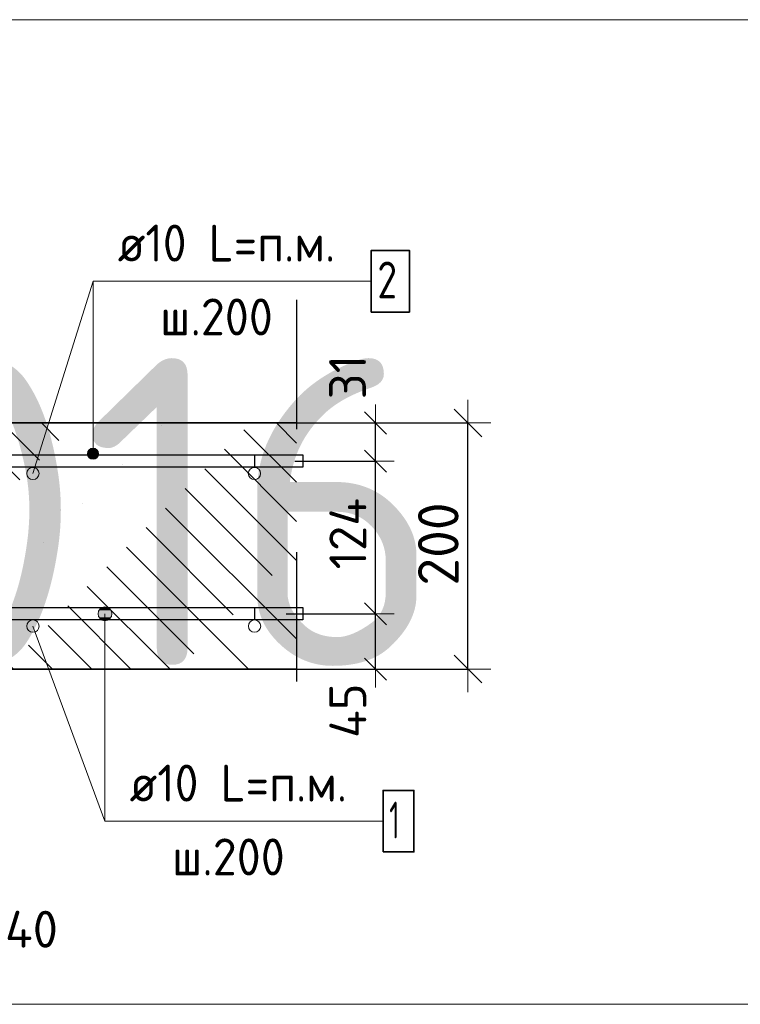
# Model space of a CAD drawing. Header units: metres. Extents: x -38 to 98, y -15 to 21.
# Tile 60 of 147: x 72.501 to 73.087, y 2.072 to 2.872. Entities that reach past the tile are written whole.
import ezdxf

# ---------------------------------------------------------------- set-up
doc = ezdxf.new("R2010")
doc.units = ezdxf.units.M
doc.header["$PDMODE"] = 65
doc.linetypes.add('______4', pattern=[0.135, 0.105, -0.03])
for name, color, linetype, lineweight in [('XR$3$Арм. стержнями верхней зоны', 180, 'Continuous', 35), ('XR$3$Арм. стержнями нижней зоны', 180, 'Continuous', 35), ('XR$3$Арм.стержн. Арматура края', 96, 'Continuous', 35), ('XR$3$Размерная линия (1)', 7, 'Continuous', 13), ('XR$3$Размерная линия_ общее', 7, 'Continuous', 13), ('XR$4$Текст_ примечание', 7, 'Continuous', 13)]:
    doc.layers.add(name, color=color, linetype=linetype, lineweight=lineweight)
doc.styles.add('ISOCPEUR', font='txt')
doc.dimstyles.new('DIMSTYLE_12', dxfattribs={"dimtxt": 0.03, "dimasz": 0.03, "dimexe": 0, "dimexo": 0, "dimgap": 0.015, "dimtad": 2, "dimdec": 0, "dimlfac": 1000, "dimrnd": 1, "dimzin": 12, "dimdsep": 46, "dimtxsty": 'ISOCPEUR', "dimblk1": 'ALL_ML_STRICH', "dimblk2": 'ALL_ML_STRICH', "dimsah": 1, "dimcen": 0, "dimclrd": 7, "dimclre": 256, "dimclrt": 7, "dimadec": 0, "dimazin": 0, "dimtfac": 1, "dimtdec": 0, "dimtix": 1, "dimtmove": 2, "dimatfit": 3, "dimfxl": 0, "dimtzin": 0, "dimlwd": 0, "dimlwe": -3, "dimarcsym": 0})
doc.dimstyles.new('DIMSTYLE_14', dxfattribs={"dimtxt": 0.03, "dimasz": 0.03, "dimexe": 0, "dimexo": 0, "dimgap": 0.015, "dimtad": 2, "dimdec": 0, "dimlfac": 1000, "dimrnd": 1, "dimzin": 12, "dimdsep": 46, "dimtxsty": 'ISOCPEUR', "dimblk1": 'ALL_ML_STRICH', "dimblk2": 'ALL_ML_STRICH', "dimsah": 1, "dimcen": 0, "dimclrd": 7, "dimclre": 256, "dimclrt": 7, "dimadec": 0, "dimazin": 0, "dimtfac": 1, "dimtdec": 0, "dimtix": 1, "dimtmove": 2, "dimatfit": 3, "dimfxl": 0, "dimtvp": 1.2, "dimtzin": 0, "dimlwd": 0, "dimlwe": -3, "dimarcsym": 0})
doc.dimstyles.new('DIMSTYLE_23', dxfattribs={"dimtxt": 0.03, "dimasz": 0.03, "dimexe": 0, "dimexo": 0, "dimgap": 0.015, "dimtad": 2, "dimdec": 0, "dimlfac": 1000, "dimrnd": 5, "dimzin": 12, "dimdsep": 46, "dimtxsty": 'ISOCPEUR', "dimblk1": 'ALL_ML_STRICH', "dimblk2": 'ALL_ML_STRICH', "dimsah": 1, "dimcen": 0, "dimclrd": 7, "dimclre": 256, "dimclrt": 7, "dimadec": 0, "dimazin": 0, "dimtfac": 1, "dimtdec": 0, "dimtix": 1, "dimtmove": 2, "dimatfit": 3, "dimfxl": 0, "dimtvp": 1.2, "dimtzin": 0, "dimlwd": 0, "dimlwe": -3, "dimarcsym": 0})
doc.dimstyles.new('DIMSTYLE_8', dxfattribs={"dimtxt": 0.033, "dimasz": 0.0375, "dimexe": 0, "dimexo": 0, "dimgap": 0.0165, "dimtad": 2, "dimdec": 0, "dimlfac": 1000, "dimrnd": 1, "dimzin": 12, "dimdsep": 46, "dimtxsty": 'ISOCPEUR', "dimblk1": 'ALL_ML_STRICH', "dimblk2": 'ALL_ML_STRICH', "dimsah": 1, "dimcen": 0, "dimclrd": 7, "dimclre": 256, "dimclrt": 7, "dimadec": 0, "dimazin": 0, "dimtfac": 1, "dimtdec": 0, "dimtix": 1, "dimtmove": 2, "dimatfit": 3, "dimfxl": 0, "dimtzin": 0, "dimlwd": 0, "dimlwe": -3, "dimarcsym": 0})

# ---------------------------------------------------------------- blocks, each defined once
blk = doc.blocks.new('ALL_ML_STRICH')
at = {"color": 0, "linetype": 'ByBlock', "lineweight": -2}
for p, q in [((0, -0.5), (0, 0.5)), ((-0.3, -0.3), (0.3, 0.3)), ((-1, 0), (0.5, 0))]:
    blk.add_line(p, q, dxfattribs=at)
blk = doc.blocks.new('*D97')
at = {"layer": 'DEFPOINTS', "color": 7, "linetype": 'Continuous', "lineweight": 13, "transparency": 33554687}
for p in [(72.69392, 2.54403), (72.69392, 2.34403), (72.86547, 2.34403)]:
    blk.add_point(p, dxfattribs=at)
at = {"layer": 'XR$3$Размерная линия_ общее', "color": 253, "linetype": 'Continuous', "lineweight": -2, "true_color": 0xa0a0a0, "transparency": 33554687}
for p, q in [((72.71392, 2.54403), (72.86547, 2.54403)), ((72.71392, 2.34403), (72.86547, 2.34403))]:
    blk.add_line(p, q, dxfattribs=at)
at = {"layer": 'XR$3$Размерная линия_ общее', "color": 7, "linetype": 'Continuous', "lineweight": -2, "transparency": 33554687}
blk.add_line((72.86547, 2.34403), (72.86547, 2.54403), dxfattribs=at)
at = {"layer": 'XR$3$Размерная линия_ общее', "color": 7, "linetype": 'Continuous', "lineweight": 13, "transparency": 33554687, "xscale": 0.0375, "yscale": 0.0375, "zscale": 0.0375}
for p, rotation in [((72.86547, 2.54403), 90), ((72.86547, 2.34403), 270)]:
    blk.add_blockref('ALL_ML_STRICH', p, dxfattribs=dict(at, rotation=rotation))
at = {"layer": 'XR$3$Размерная линия_ общее', "color": 7, "linetype": 'Continuous', "lineweight": 13, "transparency": 33554687, "insert": (72.84147, 2.44568), "char_height": 0.033, "width": 0.099, "attachment_point": 5, "rotation": 90, "style": 'ISOCPEUR'}
blk.add_mtext('\\A1;{200}', dxfattribs=at)
blk = doc.blocks.new('*D216')
at = {"layer": 'DEFPOINTS', "color": 7, "linetype": 'Continuous', "lineweight": 13, "transparency": 33554687}
for p in [(72.69781, 2.38903), (72.71066, 2.34403), (72.79047, 2.34403)]:
    blk.add_point(p, dxfattribs=at)
at = {"layer": 'XR$3$Размерная линия (1)', "color": 9, "linetype": 'Continuous', "lineweight": -2, "true_color": 0xc7c7c7, "transparency": 33554687}
for p, q in [((72.71781, 2.38903), (72.79047, 2.38903)), ((72.73066, 2.34403), (72.79047, 2.34403))]:
    blk.add_line(p, q, dxfattribs=at)
at = {"layer": 'XR$3$Размерная линия (1)', "color": 7, "linetype": 'Continuous', "lineweight": -2, "transparency": 33554687}
blk.add_line((72.79047, 2.34403), (72.79047, 2.38903), dxfattribs=at)
at = {"layer": 'XR$3$Размерная линия (1)', "color": 7, "linetype": 'Continuous', "lineweight": 13, "transparency": 33554687, "xscale": 0.03, "yscale": 0.03, "zscale": 0.03}
for p, rotation in [((72.79047, 2.38903), 90), ((72.79047, 2.34403), 270)]:
    blk.add_blockref('ALL_ML_STRICH', p, dxfattribs=dict(at, rotation=rotation))
at = {"layer": 'XR$3$Размерная линия (1)', "color": 7, "linetype": 'Continuous', "lineweight": 13, "transparency": 33554687, "insert": (72.76796, 2.31028), "char_height": 0.03, "width": 0.06, "attachment_point": 5, "rotation": 90, "style": 'ISOCPEUR'}
blk.add_mtext('\\A1;{45}', dxfattribs=at)
blk = doc.blocks.new('*D217')
at = {"layer": 'DEFPOINTS', "color": 7, "linetype": 'Continuous', "lineweight": 13, "transparency": 33554687}
for p in [(72.70483, 2.51303), (72.69781, 2.38903), (72.79047, 2.38903)]:
    blk.add_point(p, dxfattribs=at)
at = {"layer": 'XR$3$Размерная линия (1)', "color": 9, "linetype": 'Continuous', "lineweight": -2, "true_color": 0xc7c7c7, "transparency": 33554687}
for p, q in [((72.72483, 2.51303), (72.79047, 2.51303)), ((72.71781, 2.38903), (72.79047, 2.38903))]:
    blk.add_line(p, q, dxfattribs=at)
at = {"layer": 'XR$3$Размерная линия (1)', "color": 7, "linetype": 'Continuous', "lineweight": -2, "transparency": 33554687}
blk.add_line((72.79047, 2.38903), (72.79047, 2.51303), dxfattribs=at)
at = {"layer": 'XR$3$Размерная линия (1)', "color": 7, "linetype": 'Continuous', "lineweight": 13, "transparency": 33554687, "xscale": 0.03, "yscale": 0.03, "zscale": 0.03}
for p, rotation in [((72.79047, 2.51303), 90), ((72.79047, 2.38903), 270)]:
    blk.add_blockref('ALL_ML_STRICH', p, dxfattribs=dict(at, rotation=rotation))
at = {"layer": 'XR$3$Размерная линия (1)', "color": 7, "linetype": 'Continuous', "lineweight": 13, "transparency": 33554687, "insert": (72.76797, 2.45403), "char_height": 0.03, "width": 0.09, "attachment_point": 5, "rotation": 90, "style": 'ISOCPEUR'}
blk.add_mtext('\\A1;{124}', dxfattribs=at)
blk = doc.blocks.new('*D218')
at = {"layer": 'DEFPOINTS', "color": 7, "linetype": 'Continuous', "lineweight": 13, "transparency": 33554687}
for p in [(72.68696, 2.54403), (72.70483, 2.51303), (72.79047, 2.51303)]:
    blk.add_point(p, dxfattribs=at)
at = {"layer": 'XR$3$Размерная линия (1)', "color": 9, "linetype": 'Continuous', "lineweight": -2, "true_color": 0xc7c7c7, "transparency": 33554687}
for p, q in [((72.70696, 2.54403), (72.79047, 2.54403)), ((72.72483, 2.51303), (72.79047, 2.51303))]:
    blk.add_line(p, q, dxfattribs=at)
at = {"layer": 'XR$3$Размерная линия (1)', "color": 7, "linetype": 'Continuous', "lineweight": -2, "transparency": 33554687}
blk.add_line((72.79047, 2.51303), (72.79047, 2.54403), dxfattribs=at)
at = {"layer": 'XR$3$Размерная линия (1)', "color": 7, "linetype": 'Continuous', "lineweight": 13, "transparency": 33554687, "xscale": 0.03, "yscale": 0.03, "zscale": 0.03}
for p, rotation in [((72.79047, 2.54403), 90), ((72.79047, 2.51303), 270)]:
    blk.add_blockref('ALL_ML_STRICH', p, dxfattribs=dict(at, rotation=rotation))
at = {"layer": 'XR$3$Размерная линия (1)', "color": 7, "linetype": 'Continuous', "lineweight": 13, "transparency": 33554687, "insert": (72.76773, 2.58132), "char_height": 0.03, "width": 0.06, "attachment_point": 5, "rotation": 90, "style": 'ISOCPEUR'}
blk.add_mtext('\\A1;{31}', dxfattribs=at)
blk = doc.blocks.new('*D241')
at = {"layer": 'DEFPOINTS', "color": 7, "linetype": 'Continuous', "lineweight": 13, "transparency": 33554687}
for p in [(72.43211, 2.22403), (72.47211, 2.18403), (72.43211, 2.11005)]:
    blk.add_point(p, dxfattribs=at)
at = {"layer": 'XR$3$Размерная линия (1)', "color": 9, "linetype": 'Continuous', "lineweight": -2, "true_color": 0xc7c7c7, "transparency": 33554687}
for p, q in [((72.43211, 2.20403), (72.43211, 2.11005)), ((72.47211, 2.16403), (72.47211, 2.11005))]:
    blk.add_line(p, q, dxfattribs=at)
at = {"layer": 'XR$3$Размерная линия (1)', "color": 7, "linetype": 'Continuous', "lineweight": -2, "transparency": 33554687}
blk.add_line((72.43211, 2.11005), (72.47211, 2.11005), dxfattribs=at)
at = {"layer": 'XR$3$Размерная линия (1)', "color": 7, "linetype": 'Continuous', "lineweight": 13, "transparency": 33554687, "xscale": 0.03, "yscale": 0.03, "zscale": 0.03, "rotation": 180}
blk.add_blockref('ALL_ML_STRICH', (72.43211, 2.11005), dxfattribs=at)
at = {"layer": 'XR$3$Размерная линия (1)', "color": 7, "linetype": 'Continuous', "lineweight": 13, "transparency": 33554687, "xscale": 0.03, "yscale": 0.03, "zscale": 0.03}
blk.add_blockref('ALL_ML_STRICH', (72.47211, 2.11005), dxfattribs=at)
at = {"layer": 'XR$3$Размерная линия (1)', "color": 7, "linetype": 'Continuous', "lineweight": 13, "transparency": 33554687, "insert": (72.51092, 2.13273), "char_height": 0.03, "width": 0.06, "attachment_point": 5, "style": 'ISOCPEUR'}
blk.add_mtext('\\A1;{40}', dxfattribs=at)

msp = doc.modelspace()

# ---------------------------------------------------------------- hatches: boundary and pattern name
at = {"linetype": 'Continuous', "lineweight": 25, "transparency": 33554687}
h = msp.add_hatch(dxfattribs=at)
h.set_pattern_fill('__________540', scale=0.015, style=0, pattern_type=2)
h.set_pattern_definition([(135, (0, 0), (-0.031819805, -0.031819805), [0.4, -0.05, 0, -0.05]), (135, (-0.01591, -0.01591), (-0.031819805, -0.031819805), [0.8, -0.1, 0.1, -0.1])])
h.paths.add_polyline_path([(72.47211, 2.54403), (72.47211, 2.34403), (72.72626, 2.34403), (72.72626, 2.54403)], flags=0)
at = {"layer": 'XR$3$Арм. стержнями верхней зоны', "linetype": 'Continuous', "lineweight": 13, "transparency": 33554687}
for points in [[(72.56482, 2.52128), (72.55708, 2.52128), (72.55645, 2.51903)], [(72.56482, 2.52128), (72.55645, 2.51903), (72.56545, 2.51903)], [(72.5632, 2.5229), (72.5587, 2.5229), (72.55708, 2.52128)], [(72.5632, 2.5229), (72.55708, 2.52128), (72.56482, 2.52128)], [(72.5587, 2.5229), (72.5632, 2.5229), (72.56095, 2.52353)], [(72.56545, 2.51903), (72.55645, 2.51903), (72.55708, 2.51678)], [(72.56545, 2.51903), (72.55708, 2.51678), (72.56482, 2.51678)], [(72.56482, 2.51678), (72.55708, 2.51678), (72.5587, 2.51516)], [(72.56482, 2.51678), (72.5587, 2.51516), (72.5632, 2.51516)], [(72.5632, 2.51516), (72.5587, 2.51516), (72.56095, 2.51453)]]:
    msp.add_hatch(color=7, dxfattribs=at).paths.add_polyline_path(points)
at = {"layer": 'XR$3$Арм. стержнями нижней зоны', "linetype": 'Continuous', "lineweight": 13, "transparency": 33554687}
for points in [[(72.56578, 2.39185), (72.57545, 2.39185), (72.57343, 2.39387)], [(72.56578, 2.39185), (72.57343, 2.39387), (72.5678, 2.39387)], [(72.5678, 2.39387), (72.57343, 2.39387), (72.57062, 2.39466)], [(72.56499, 2.38903), (72.57624, 2.38903), (72.57545, 2.39185)], [(72.56499, 2.38903), (72.57545, 2.39185), (72.56578, 2.39185)], [(72.56578, 2.38622), (72.57624, 2.38903), (72.56499, 2.38903)], [(72.56578, 2.38622), (72.57545, 2.38622), (72.57624, 2.38903)], [(72.5678, 2.3842), (72.57545, 2.38622), (72.56578, 2.38622)], [(72.5678, 2.3842), (72.57343, 2.3842), (72.57545, 2.38622)], [(72.57343, 2.3842), (72.5678, 2.3842), (72.57062, 2.38341)]]:
    msp.add_hatch(color=7, dxfattribs=at).paths.add_polyline_path(points)

# ---------------------------------------------------------------- linework, layer by layer
at = {"color": 7, "linetype": 'Continuous', "lineweight": 13, "transparency": 33554687}
for p, q in [((72.51211, 2.50298), (72.56095, 2.6592)), ((72.51215, 2.37898), (72.57062, 2.22046))]:
    msp.add_line(p, q, dxfattribs=at)
at = {"color": 7, "linetype": '______4', "lineweight": 25, "transparency": 33554687}
msp.add_line((72.72626, 2.64403), (72.72626, 2.24403), dxfattribs=at)
at = {"color": 7, "linetype": 'Continuous', "lineweight": 35, "transparency": 33554687}
for p, q in [((72.72626, 2.54403), (72.47211, 2.54403)), ((72.47211, 2.34403), (72.72626, 2.34403))]:
    msp.add_line(p, q, dxfattribs=at)
at = {"color": 7, "linetype": 'Continuous', "lineweight": 13, "transparency": 33554687}
for centre in [(72.51211, 2.50298), (72.69211, 2.50298), (72.51215, 2.37898), (72.69215, 2.37898)]:
    msp.add_circle(centre, 0.005, dxfattribs=at)
at = {"layer": 'XR$3$Арм. стержнями верхней зоны', "color": 7, "linetype": 'Continuous', "lineweight": 13, "transparency": 33554687}
for p, q in [((72.56095, 2.6592), (72.78695, 2.6592)), ((72.56095, 2.6592), (72.56095, 2.51903)), ((72.56095, 2.52353), (72.56095, 2.52353)), ((72.55645, 2.51903), (72.55645, 2.51903)), ((72.56095, 2.51453), (72.56095, 2.51453)), ((72.56545, 2.51903), (72.56545, 2.51903))]:
    msp.add_line(p, q, dxfattribs=at)
at = {"layer": 'XR$3$Арм. стержнями верхней зоны', "color": 7, "linetype": 'Continuous', "lineweight": 35, "transparency": 33554687}
msp.add_lwpolyline([(72.78695, 2.6342), (72.81795, 2.6342), (72.81795, 2.6842), (72.78695, 2.6842), (72.78695, 2.6342)], dxfattribs=at)
at = {"layer": 'XR$3$Арм. стержнями верхней зоны', "color": 4, "linetype": 'Continuous', "lineweight": 25, "transparency": 33554687}
msp.add_lwpolyline([(72.19209, 2.51803), (72.73126, 2.51803), (72.73126, 2.50803), (72.19209, 2.50803), (72.19209, 2.51803)], dxfattribs=at)
at = {"layer": 'XR$3$Арм. стержнями верхней зоны', "color": 7, "linetype": 'Continuous', "lineweight": 13, "transparency": 33554687}
msp.add_circle((72.56095, 2.51903), 0.0045, dxfattribs=at)
at = {"layer": 'XR$3$Арм. стержнями нижней зоны', "color": 7, "linetype": 'Continuous', "lineweight": 13, "transparency": 33554687}
for p, q in [((72.57062, 2.39466), (72.57062, 2.39466)), ((72.56499, 2.38903), (72.56499, 2.38903)), ((72.57062, 2.22046), (72.57062, 2.38903)), ((72.57624, 2.38903), (72.57624, 2.38903)), ((72.57062, 2.38341), (72.57062, 2.38341)), ((72.57062, 2.22046), (72.79662, 2.22046))]:
    msp.add_line(p, q, dxfattribs=at)
at = {"layer": 'XR$3$Арм. стержнями нижней зоны', "color": 4, "linetype": 'Continuous', "lineweight": 25, "transparency": 33554687}
msp.add_lwpolyline([(72.19206, 2.39403), (72.73126, 2.39403), (72.73126, 2.38403), (72.19206, 2.38403), (72.19206, 2.39403)], dxfattribs=at)
at = {"layer": 'XR$3$Арм. стержнями нижней зоны', "color": 7, "linetype": 'Continuous', "lineweight": 35, "transparency": 33554687}
msp.add_lwpolyline([(72.79662, 2.19546), (72.82162, 2.19546), (72.82162, 2.24546), (72.79662, 2.24546), (72.79662, 2.19546)], dxfattribs=at)
at = {"layer": 'XR$3$Арм. стержнями нижней зоны', "color": 7, "linetype": 'Continuous', "lineweight": 13, "transparency": 33554687}
msp.add_circle((72.57062, 2.38903), 0.00563, dxfattribs=at)
at = {"layer": 'XR$3$Арм.стержн. Арматура края', "color": 4, "linetype": 'Continuous', "lineweight": 25, "transparency": 33554687}
for points in [[(72.22538, 2.51803), (72.69203, 2.51803), (72.69203, 2.50803)], [(72.69203, 2.50803), (72.22607, 2.50803)], [(72.22607, 2.39403), (72.69203, 2.39403), (72.69203, 2.38403), (72.22538, 2.38403)]]:
    msp.add_lwpolyline(points, dxfattribs=at)
at = {"layer": 'XR$4$Текст_ примечание', "color": 7, "linetype": 'Continuous', "lineweight": 13, "transparency": 33554687}
for p, q in [((86.41979, 2.87171), (67.91979, 2.87171)), ((86.41979, 2.07171), (67.91979, 2.07171))]:
    msp.add_line(p, q, dxfattribs=at)

# ---------------------------------------------------------------- texts
at = {"layer": 'XR$3$Арм. стержнями верхней зоны', "color": 7, "linetype": 'Continuous', "lineweight": 25, "transparency": 33554687, "char_height": 0.03, "attachment_point": 7, "style": 'ISOCPEUR'}
for s, insert, width in [('\\W0.94;ø10 L=п.м.', (72.58095, 2.6752), 0.1999831), ('\\W0.78;2', (72.79195, 2.6452), 0.0326407), ('\\W0.95;ш.200 ', (72.61545, 2.6152), 0.1311997)]:
    msp.add_mtext(s, dxfattribs=dict(at, insert=insert, width=width))
at = {"layer": 'XR$3$Арм. стержнями нижней зоны', "color": 7, "linetype": 'Continuous', "lineweight": 25, "transparency": 33554687, "char_height": 0.03, "attachment_point": 7, "style": 'ISOCPEUR'}
for s, insert, width in [('\\W0.94;ø10 L=п.м.', (72.59062, 2.23646), 0.1999831), ('\\W0.56;1', (72.80162, 2.20646), 0.0233333), ('\\W0.95;ш.200 ', (72.62512, 2.17646), 0.1311996)]:
    msp.add_mtext(s, dxfattribs=dict(at, insert=insert, width=width))
at = {"layer": 'XR$4$Текст_ примечание', "color": 7, "linetype": 'Continuous', "lineweight": 35, "transparency": 33554687, "insert": (70.35063, 2.34671), "char_height": 0.25, "width": 2.7437149, "attachment_point": 7, "style": 'ISOCPEUR'}
msp.add_mtext('\\W0.96;ГОСТ 34028-2016', dxfattribs=at)

# ---------------------------------------------------------------- dimensions: what is measured, and where the dimension line sits
at = {"layer": 'XR$3$Размерная линия (1)', "color": 7, "linetype": 'Continuous', "lineweight": 13, "transparency": 33554687}
for base, p1, p2, dimstyle, picture, middle in [((72.79047, 2.54403), (72.72483, 2.51303), (72.70696, 2.54403), 'DIMSTYLE_14', '*D218', (72.76773, 2.58132)), ((72.79047, 2.51303), (72.71781, 2.38903), (72.72483, 2.51303), 'DIMSTYLE_12', '*D217', (72.76797, 2.45403)), ((72.79047, 2.38903), (72.73066, 2.34403), (72.71781, 2.38903), 'DIMSTYLE_14', '*D216', (72.76796, 2.31028))]:
    dim = msp.add_linear_dim(base=base, p1=p1, p2=p2, angle=90, dimstyle=dimstyle, override={"dimpost": '<>', "dimclrd": 7, "dimclre": 9, "dimclrt": 7, "dimlwd": 0, "dimlwe": 65533}, dxfattribs=at)
    dim.commit()
    dim.dimension.update_dxf_attribs({"geometry": picture, "text_midpoint": middle, "dimtype": 160})
dim = msp.add_linear_dim(base=(72.47211, 2.11005), p1=(72.43211, 2.20403), p2=(72.47211, 2.16403), dimstyle='DIMSTYLE_23', override={"dimpost": '<>', "dimclrd": 7, "dimclre": 9, "dimclrt": 7, "dimlwd": 0, "dimlwe": 65533}, dxfattribs=at)
dim.commit()
dim.dimension.update_dxf_attribs({"geometry": '*D241', "text_midpoint": (72.51092, 2.13273), "dimtype": 160})
at = {"layer": 'XR$3$Размерная линия_ общее', "color": 7, "linetype": 'Continuous', "lineweight": 13, "transparency": 33554687}
dim = msp.add_linear_dim(base=(72.86547, 2.54403), p1=(72.71392, 2.34403), p2=(72.71392, 2.54403), angle=90, dimstyle='DIMSTYLE_8', override={"dimpost": '<>', "dimclrd": 7, "dimclre": 253, "dimclrt": 7, "dimlwd": 0, "dimlwe": 65533}, dxfattribs=at)
dim.commit()
dim.dimension.update_dxf_attribs({"geometry": '*D97', "text_midpoint": (72.84147, 2.44568), "dimtype": 160})

doc.saveas('drawing.dxf')
